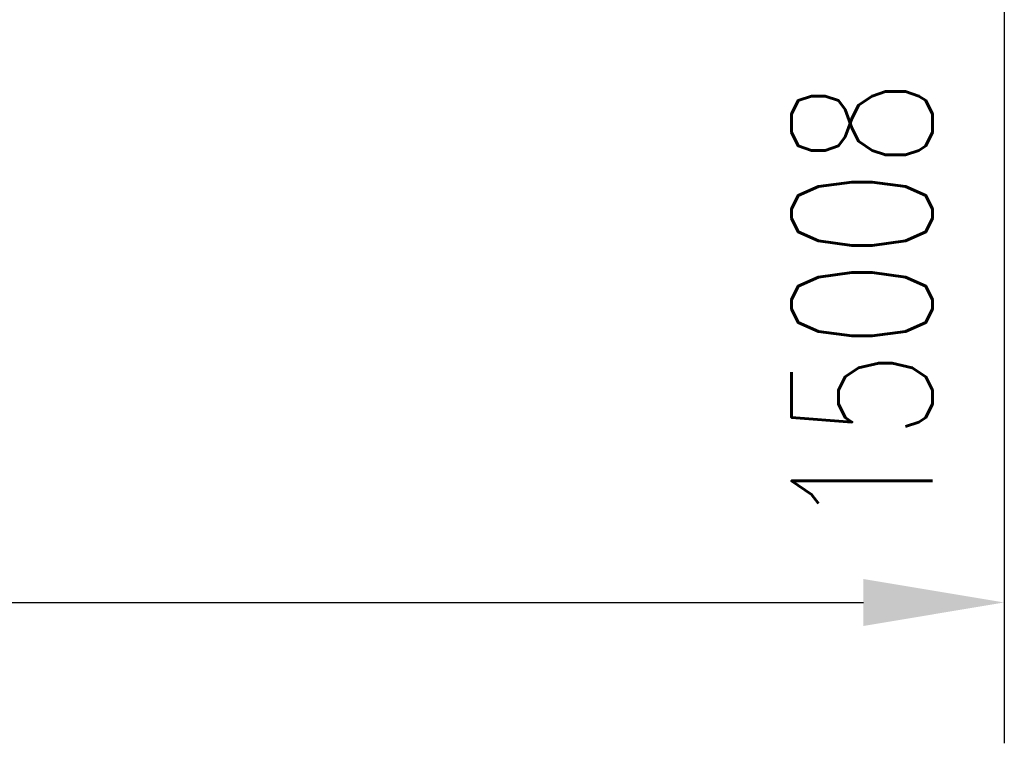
# Model space of a CAD drawing. Header units: millimetres. Extents: x 3528 to 4122, y 12541 to 12988.
# Tile 21 of 47: x 3957 to 3971, y 12569 to 12579. Entities that reach past the tile are written whole.
import ezdxf

# ---------------------------------------------------------------- set-up
doc = ezdxf.new("R2010")
doc.units = ezdxf.units.MM
doc.header["$LTSCALE"] = 10
doc.layers.get('Defpoints').update_dxf_attribs({"color": 1})
doc.layers.add('PS_DIM', color=4, linetype='Continuous', lineweight=13)
doc.styles.add('simplex', font='simplex.shx', dxfattribs={"width": 0.75})
doc.dimstyles.new('1_20_GŁ_DS1-LS20', dxfattribs={"dimtxt": 2, "dimasz": 2, "dimexe": 2, "dimexo": 5, "dimgap": 1, "dimtad": 1, "dimjust": 4, "dimdec": 0, "dimlfac": 20, "dimtxsty": 'simplex', "dimblk1": 'NONE', "dimsah": 1, "dimcen": 2, "dimclrd": 256, "dimclre": 256, "dimclrt": 4, "dimadec": 1, "dimazin": 0, "dimtfac": 1, "dimtdec": 0, "dimtmove": 2, "dimatfit": 3, "dimfxl": 1, "dimarcsym": 0})

# ---------------------------------------------------------------- blocks, each defined once
blk = doc.blocks.new('*D127')
at = {"layer": 'Defpoints', "color": 0, "transparency": 16777216}
for p in [(3971.456, 12594.716), (3585.581, 12585.158), (3971.456, 12570.506)]:
    blk.add_point(p, dxfattribs=at)
at = {"layer": 'PS_DIM', "lineweight": -2, "transparency": 16777216}
for p, q in [((3971.456, 12589.716), (3971.456, 12568.506)), ((3585.581, 12580.158), (3585.581, 12568.506)), ((3585.581, 12570.506), (3969.456, 12570.506))]:
    blk.add_line(p, q, dxfattribs=at)
at = {"layer": 'PS_DIM', "transparency": 16777216}
blk.add_solid([(3969.456, 12570.839), (3969.456, 12570.172), (3971.456, 12570.506)], dxfattribs=at)
at = {"layer": 'PS_DIM', "color": 4, "transparency": 16777216, "insert": (3969.436, 12574.74), "char_height": 2, "attachment_point": 5, "rotation": 90, "style": 'simplex'}
blk.add_mtext('15008', dxfattribs=at)
blk = doc.blocks.new('_None')

msp = doc.modelspace()

# ---------------------------------------------------------------- dimensions: what is measured, and where the dimension line sits
at = {"layer": 'PS_DIM'}
dim = msp.add_linear_dim(base=(3971.456, 12570.506), p1=(3585.581, 12585.158), p2=(3971.456, 12594.716), text='15008', dimstyle='1_20_GŁ_DS1-LS20', dxfattribs=at)
dim.commit()
dim.dimension.update_dxf_attribs({"geometry": '*D127', "text_midpoint": (3969.436, 12574.74), "dimtype": 128, "text_rotation": 90})

doc.saveas('drawing.dxf')
